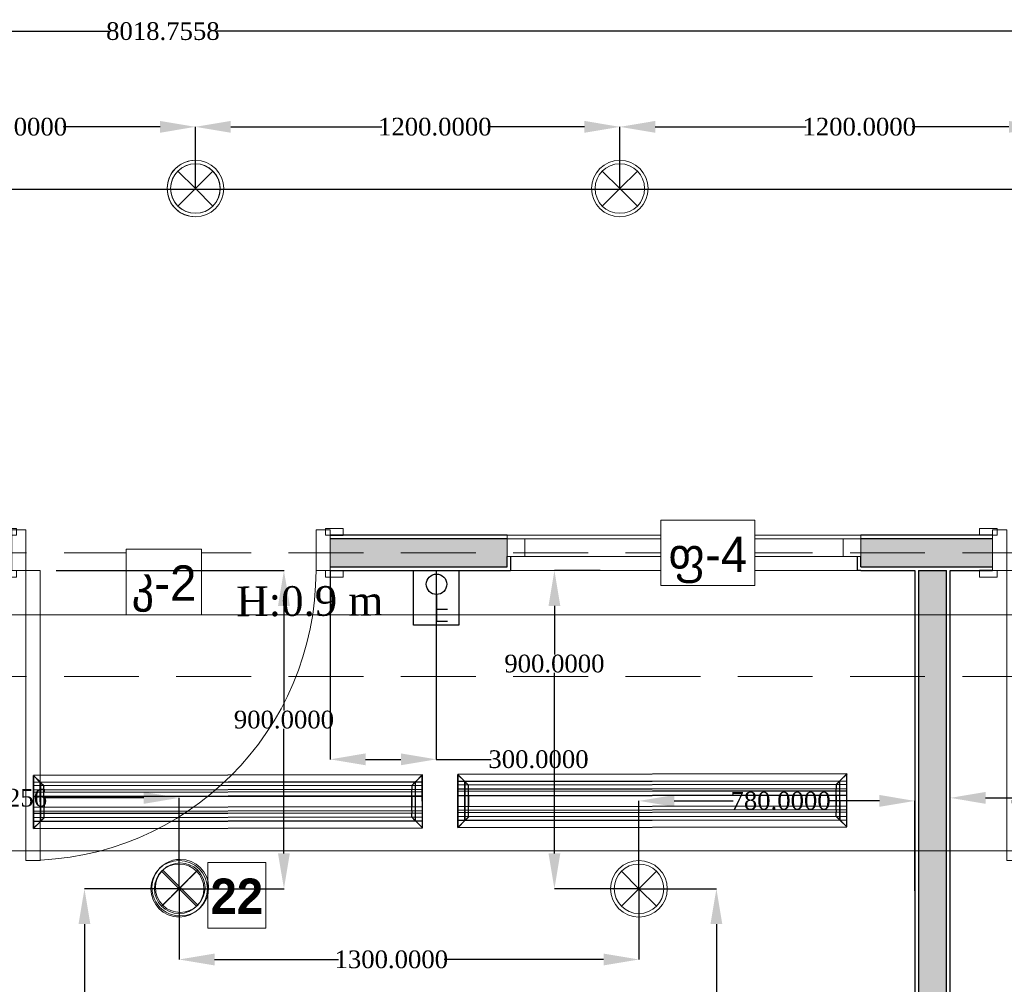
# Model space of a CAD drawing. Header units: millimetres. Extents: x 0 to 88385, y 0 to 41127.
# Tile 102 of 244: x 61599 to 64383, y 19618 to 22345. Entities that reach past the tile are written whole.
import ezdxf
from ezdxf.enums import TextEntityAlignment as Align

# ---------------------------------------------------------------- set-up
doc = ezdxf.new("R2010")
doc.units = ezdxf.units.MM
doc.header["$MEASUREMENT"] = 0
doc.set_wipeout_variables(frame=1)
doc.linetypes.add('Dot & Dashed', pattern=[670.277762, 317.5, -176.388889, 0, -176.388874])
doc.linetypes.add('Hidden', pattern=[317.5, 211.666667, -105.833333])
for name, color, linetype in [('- ავარიული განათება', 7, 'Continuous'), ('- განათება', 7, 'Continuous'), ('- მექანიკური ნაწილი', 7, 'Continuous'), ('- საშტეფცელო როზეტები', 7, 'Continuous'), ('Edges', 7, 'Continuous'), ('New_Structural - Bearing', 7, 'Continuous'), ('Structural - Bearing', 7, 'Continuous'), ('Structural - Grid', 7, 'Continuous')]:
    doc.layers.add(name, color=color, linetype=linetype)
for name, color, linetype, lineweight in [('2D Drafting - General_Pen_No__2', 8, 'Continuous', 15), ('New_Annotation - Text_Pen_No__20', 1, 'Continuous', 0), ('New_Archicad Doors_Pen_No__1', 7, 'Continuous', 13), ('New_Archicad Windows_Pen_No__1', 7, 'Continuous', 13), ('New_Structural - Bearing_Pen_No__1', 7, 'Continuous', 13)]:
    doc.layers.add(name, color=color, linetype=linetype, lineweight=lineweight)
for name, color, linetype, lineweight, true_color in [('New_Interior - Lamp_Pen_No__77', 7, 'Continuous', 20, 0xffeb28), ('New_Structural - Bearing_Pen_No__5', 7, 'Continuous', 25, 0x40a5ff), ('New_Structural - Bearing_Pen_No__57', 7, 'Continuous', 25, 0xdcd214), ('Structural - Bearing_Pen_No__81', 7, 'Continuous', 20, 0x6a6a6a), ('Structural - Grid_Pen_No__81', 7, 'Continuous', 20, 0x6a6a6a)]:
    doc.layers.add(name, color=color, linetype=linetype, lineweight=lineweight, true_color=true_color)
doc.styles.add('GENERATED_STYLE_2', font='txt')
doc.styles.add('GENERATED_STYLE_3', font='txt')
doc.styles.get("Standard").update_dxf_attribs({"font": 'sylfaen.ttf'})
doc.dimstyles.get("Standard").update_dxf_attribs({"dimtxt": 0.18, "dimasz": 0.18, "dimexe": 0.18, "dimexo": 0.0625, "dimgap": 0.09, "dimtad": 0, "dimtih": 1, "dimtoh": 1, "dimdec": 4, "dimzin": 0, "dimdsep": 46, "dimtxsty": 'Standard', "dimcen": 0.09, "dimadec": 0, "dimazin": 0, "dimtfac": 1, "dimtdec": 4, "dimtofl": 0, "dimtmove": 0, "dimatfit": 3, "dimfxl": 1, "dimtolj": 1, "dimtzin": 0, "dimarcsym": 0})

# ---------------------------------------------------------------- blocks, each defined once
blk = doc.blocks.new('Window_2')
at = {"layer": 'New_Archicad Windows_Pen_No__1', "color": 7, "linetype": 'Continuous', "lineweight": 13}
for p, q in [((-500, 10), (500, 10)), ((-500, 10), (-500, 0)), ((-500, 0), (-450, 0)), ((-500, 0), (-500, -50)), ((-500, 0), (-500, -50)), ((-450, 0), (-450, -50)), ((-450, 0), (450, 0)), ((450, -50), (450, 0)), ((450, 0), (500, 0)), ((500, 10), (500, 0)), ((500, 0), (500, -50)), ((500, 0), (500, -50)), ((-450, -50), (-500, -50)), ((-490, -50), (-490, -90)), ((450, -50), (-450, -50)), ((500, -50), (450, -50)), ((490, -50), (490, -90)), ((-500, -90), (-490, -90)), ((-490, -90), (490, -90)), ((500, -90), (490, -90))]:
    blk.add_line(p, q, dxfattribs=at)
blk = doc.blocks.new('Door_3')
at = {"layer": 'New_Archicad Doors_Pen_No__1', "color": 7, "linetype": 'Continuous', "lineweight": 13}
for p, q in [((370, 0), (370, 820)), ((370, 820), (410, 820)), ((410, 820), (410, 0)), ((-487, 0), (-487, 19)), ((-487, 19), (-437, 19)), ((-437, 0), (-487, 0)), ((-450, 0), (-487, 0)), ((-450, 0), (-487, 0)), ((-410, 0), (-450, 0)), ((-450, 0), (-450, -115)), ((-450, 0), (-450, -10)), ((-450, 0), (-450, -10)), ((-437, 19), (-437, 0)), ((-410, -115), (-410, 0)), ((410, 0), (370, 0)), ((450, 0), (410, 0)), ((410, 0), (410, -115)), ((437, 19), (487, 19)), ((437, 0), (437, 19)), ((487, 0), (437, 0)), ((450, -115), (450, 0)), ((450, 0), (450, -10)), ((450, 0), (450, -10)), ((450, 0), (487, 0)), ((450, 0), (487, 0)), ((487, 19), (487, 0)), ((-450, -10), (-450, -90)), ((-450, -10), (-450, -90)), ((450, -10), (450, -90)), ((450, -10), (450, -90)), ((-487, -119), (-487, -100)), ((-487, -100), (-437, -100)), ((-450, -100), (-487, -100)), ((-450, -100), (-487, -100)), ((-450, -90), (-450, -100)), ((-450, -90), (-450, -100)), ((-437, -100), (-437, -119)), ((437, -100), (487, -100)), ((437, -119), (437, -100)), ((450, -90), (450, -100)), ((450, -90), (450, -100)), ((450, -100), (487, -100)), ((450, -100), (487, -100)), ((487, -100), (487, -119)), ((-437, -119), (-487, -119)), ((-450, -115), (-410, -115)), ((410, -115), (450, -115)), ((487, -119), (437, -119))]:
    blk.add_line(p, q, dxfattribs=at)
blk.add_arc((410, 0), 820, 90, 180, dxfattribs=at)
blk = doc.blocks.new('Wall_46', base_point=(2382.1, 20888))
at = {"layer": 'New_Structural - Bearing_Pen_No__57', "linetype": 'Continuous', "lineweight": 25, "true_color": 0xdcd214}
for points in [[(-21263.8, 20878), (-21763.8, 20878), (-21763.8, 20798), (-21263.8, 20798), (-21263.8, 20828)], [(-20263.8, 20798), (-19890.8, 20798), (-19890.8, 20878), (-20263.8, 20878), (-20263.8, 20828)]]:
    blk.add_hatch(color=52, dxfattribs=at).paths.add_polyline_path(points)
at = {"layer": 'New_Structural - Bearing_Pen_No__1', "color": 7, "linetype": 'Continuous', "lineweight": 13}
for p, q in [((-21763.8, 20878), (-21763.8, 20888)), ((-21263.8, 20888), (-21263.8, 20878)), ((-20263.8, 20888), (-20263.8, 20878)), ((-19890.8, 20878), (-19890.8, 20888)), ((-21763.8, 20798), (-21763.8, 20878)), ((-21263.8, 20878), (-21263.8, 20828)), ((-20263.8, 20878), (-20263.8, 20828)), ((-19890.8, 20798), (-19890.8, 20878)), ((-21263.8, 20828), (-21253.8, 20828)), ((-20263.8, 20828), (-20273.8, 20828)), ((-21763.8, 20788), (-21763.8, 20798)), ((-19890.8, 20788), (-19890.8, 20798))]:
    blk.add_line(p, q, dxfattribs=at)
at = {"layer": 'New_Structural - Bearing_Pen_No__5', "color": 161, "linetype": 'Continuous', "lineweight": 25, "true_color": 0x40a5ff}
for p, q in [((-21763.8, 20888), (-21726.8, 20888)), ((-19890.8, 20888), (-19927.8, 20888)), ((-21263.8, 20878), (-21763.8, 20878)), ((-19890.8, 20878), (-20263.8, 20878)), ((-21263.8, 20798), (-21263.8, 20828)), ((-21253.8, 20828), (-21253.8, 20788)), ((-20273.8, 20828), (-20273.8, 20788)), ((-20263.8, 20798), (-20263.8, 20828)), ((-21763.8, 20798), (-21263.8, 20798)), ((-20263.8, 20798), (-19890.8, 20798)), ((-21763.8, 20788), (-21726.8, 20788)), ((-21263.8, 20788), (-21253.8, 20788)), ((-20263.8, 20788), (-20273.8, 20788)), ((-19890.8, 20788), (-19927.8, 20788))]:
    blk.add_line(p, q, dxfattribs=at)
at = {"layer": 'New_Structural - Bearing_Pen_No__5', "color": 161, "linetype": 'Continuous', "lineweight": 25, "true_color": 0x40a5ff, "flags": 128}
for points in [[(-21263.8, 20888), (-21763.8, 20888)], [(-19890.8, 20888), (-20263.8, 20888)], [(-21763.8, 20788), (-21263.8, 20788)], [(-20263.8, 20788), (-20110.8, 20788)], [(-20100.8, 20788), (-20020.8, 20788)], [(-20010.8, 20788), (-19890.8, 20788)]]:
    blk.add_lwpolyline(points, dxfattribs=at)
at = {"layer": 'New_Archicad Doors_Pen_No__1', "color": 7, "linetype": 'Continuous', "lineweight": 13, "zscale": 1000, "rotation": 180}
for p in [(-22213.8, 20788), (-19440.8, 20788)]:
    blk.add_blockref('Door_3', p, dxfattribs=at)
at = {"layer": 'New_Archicad Windows_Pen_No__1', "color": 7, "linetype": 'Continuous', "lineweight": 13, "zscale": 1000}
blk.add_blockref('Window_2', (-20763.8, 20878), dxfattribs=at)
blk = doc.blocks.new('Wall_55', base_point=(-20010.8, 20888))
at = {"layer": 'New_Structural - Bearing_Pen_No__57', "linetype": 'Continuous', "lineweight": 25, "true_color": 0xdcd214}
blk.add_hatch(color=52, dxfattribs=at).paths.add_polyline_path([(-20020.8, 12953.1), (-20020.8, 20788), (-20100.8, 20788), (-20100.8, 12953.1)])
at = {"layer": 'New_Structural - Bearing_Pen_No__1', "color": 7, "linetype": 'Continuous', "lineweight": 13, "flags": 128}
blk.add_lwpolyline([(-20020.8, 20788), (-20100.8, 20788)], dxfattribs=at)
at = {"layer": 'New_Structural - Bearing_Pen_No__5', "color": 161, "linetype": 'Continuous', "lineweight": 25, "true_color": 0x40a5ff}
for p, q in [((-20100.8, 20788), (-20100.8, 12953.1)), ((-20020.8, 12953.1), (-20020.8, 20788))]:
    blk.add_line(p, q, dxfattribs=at)
at = {"layer": 'New_Structural - Bearing_Pen_No__5', "color": 161, "linetype": 'Continuous', "lineweight": 25, "true_color": 0x40a5ff, "flags": 128}
for points in [[(-20110.8, 20788), (-20110.8, 12953.1)], [(-20010.8, 12953.1), (-20010.8, 20788)]]:
    blk.add_lwpolyline(points, dxfattribs=at)
blk = doc.blocks.new('Standard grid marker')
at = {"layer": 'Structural - Grid_Pen_No__81', "color": 251, "linetype": 'Continuous', "lineweight": 20, "true_color": 0x6a6a6a}
blk.add_line((1000, 0), (51328.1, 0), dxfattribs=at)
at = {"layer": 'Structural - Grid_Pen_No__81', "color": 251, "lineweight": 20, "true_color": 0x6a6a6a, "style": 'GENERATED_STYLE_2'}
for tag, p in [('AC_MarkerText_1_0', (-100, -144)), ('AC_MarkerText_1_1', (52428.1, -144))]:
    blk.add_attdef(tag, text='', height=100, rotation=180, dxfattribs=at).set_placement(p, align=Align.TOP_CENTER)
blk = doc.blocks.new('Beam_11', base_point=(-47008.8, 20663))
at = {"layer": 'Structural - Bearing_Pen_No__81', "color": 251, "linetype": 'Hidden', "lineweight": 20, "true_color": 0x6a6a6a}
for p, q in [((-22833.8, 20838), (-17183.8, 20838)), ((-22833.8, 20488), (-17183.8, 20488))]:
    blk.add_line(p, q, dxfattribs=at)
at = {"layer": 'Structural - Bearing_Pen_No__81', "color": 251, "linetype": 'Dot & Dashed', "lineweight": 20, "true_color": 0x6a6a6a}
blk.add_line((-47008.8, 20663), (991.2, 20663), dxfattribs=at)
blk = doc.blocks.new('lineardiffplan')
at = {"layer": 'Edges'}
for p, q in [((392.8, 274.9), (392.8, 274.6)), ((393.1, 274.9), (392.8, 274.9)), ((422.8, 244.9), (392.8, 274.9)), ((392.8, 274.6), (392.9, 274.5)), ((392.9, 125.2), (392.9, 274.5)), ((412.4, 255), (392.9, 274.5)), ((1492.8, 255.3), (392.9, 255.3)), ((392.9, 254.9), (1492.8, 254.9)), ((393.1, 274.9), (393.2, 274.8)), ((393.2, 274.8), (412.7, 255.3)), ((412.4, 144.7), (412.4, 255)), ((412.8, 254.6), (412.4, 255)), ((412.7, 255.3), (413.1, 254.9)), ((412.8, 145.1), (412.8, 254.6)), ((412.8, 254.6), (422.8, 244.6)), ((413.1, 254.9), (423.1, 244.9)), ((1472.5, 254.9), (1462.5, 244.9)), ((1462.8, 244.9), (1492.8, 274.9)), ((1462.9, 244.6), (1472.8, 254.5)), ((1472.9, 255.3), (1472.5, 254.9)), ((1472.8, 254.5), (1473.2, 254.9)), ((1472.8, 254.5), (1472.8, 145.3)), ((1472.9, 255.3), (1492.4, 274.8)), ((1473.2, 254.9), (1492.8, 274.5)), ((1473.2, 144.9), (1473.2, 254.9)), ((1492.4, 274.8), (1492.5, 274.9)), ((1492.8, 274.9), (1492.5, 274.9)), ((1492.8, 274.5), (1492.8, 274.9)), ((1492.8, 274.5), (1492.8, 274.5)), ((1492.8, 125.4), (1492.8, 274.5)), ((392.9, 244.9), (1492.8, 244.9)), ((392.9, 233.2), (1492.8, 233.2)), ((392.9, 233), (1492.8, 233)), ((392.9, 226.8), (1492.8, 226.8)), ((392.9, 226.5), (1492.8, 226.5)), ((422.8, 244.6), (422.8, 244.9)), ((422.8, 244.9), (423.1, 244.9)), ((422.8, 244.6), (422.8, 244.6)), ((422.8, 244.6), (422.8, 233.2)), ((422.8, 233), (422.8, 233.2)), ((422.8, 226.8), (422.8, 233)), ((422.8, 226.5), (422.8, 226.8)), ((422.8, 214.9), (422.8, 226.5)), ((423.1, 244.9), (423.1, 244.9)), ((1462.5, 244.9), (1462.5, 244.9)), ((1462.5, 244.9), (1462.8, 244.9)), ((1462.8, 244.9), (1462.9, 244.6)), ((1462.8, 244.5), (1462.9, 244.6)), ((1462.8, 233.2), (1462.8, 244.5)), ((1462.8, 233), (1462.8, 233.2)), ((1462.8, 226.8), (1462.8, 233)), ((1462.8, 226.5), (1462.8, 226.8)), ((1462.8, 214.9), (1462.8, 226.5)), ((392.9, 214.9), (1492.8, 214.9)), ((1492.8, 214.8), (392.9, 214.8)), ((422.4, 214.9), (422.3, 214.9)), ((422.8, 214.9), (422.4, 214.9)), ((422.8, 184.9), (422.8, 214.9)), ((423.2, 214.9), (422.8, 214.9)), ((423.2, 214.8), (422.8, 214.9)), ((423.2, 214.8), (423.2, 214.9)), ((423.2, 214.8), (423.2, 184.9)), ((1462.8, 214.9), (1462.4, 214.9)), ((1462.4, 214.9), (1462.4, 214.8)), ((1462.8, 214.9), (1462.4, 214.8)), ((1462.4, 184.9), (1462.4, 214.8)), ((1462.8, 214.9), (1462.8, 184.9)), ((1462.8, 214.9), (1463.2, 214.9)), ((1463.2, 214.9), (1463.3, 214.9)), ((1492.8, 184.9), (392.9, 184.9)), ((392.9, 173.2), (1492.8, 173.2)), ((392.9, 173), (1492.8, 173)), ((422.4, 184.9), (422.3, 184.9)), ((422.8, 184.9), (422.4, 184.9)), ((422.8, 184.9), (423.2, 184.9)), ((422.8, 173.2), (422.8, 184.9)), ((422.8, 173), (422.8, 173.2)), ((422.8, 173), (422.8, 166.8)), ((1462.4, 184.9), (1462.8, 184.9)), ((1462.8, 173.2), (1462.8, 184.9)), ((1463.2, 184.9), (1462.8, 184.9)), ((1462.8, 173), (1462.8, 173.2)), ((1462.8, 166.8), (1462.8, 173)), ((1463.2, 184.9), (1463.3, 184.9)), ((392.8, 124.9), (422.8, 154.9)), ((392.9, 166.8), (1492.8, 166.8)), ((392.9, 166.5), (1492.8, 166.5)), ((392.9, 154.9), (1492.8, 154.9)), ((1492.8, 144.9), (392.9, 144.9)), ((392.9, 125.2), (412.4, 144.7)), ((392.9, 144.5), (1492.8, 144.5)), ((412.7, 144.5), (393.2, 124.9)), ((412.8, 145.1), (412.4, 144.7)), ((412.7, 144.5), (413.1, 144.9)), ((412.8, 145.1), (422.8, 155.1)), ((423.1, 154.8), (413.1, 144.9)), ((422.8, 166.5), (422.8, 166.8)), ((422.8, 155.1), (422.8, 166.5)), ((422.8, 154.9), (422.8, 155.1)), ((422.8, 155.1), (422.8, 155.1)), ((423.1, 154.8), (422.8, 154.9)), ((423.1, 154.8), (423.1, 154.9)), ((1462.5, 154.8), (1462.4, 154.9)), ((1462.8, 154.9), (1462.5, 154.8)), ((1462.5, 154.8), (1472.4, 144.9)), ((1462.8, 166.5), (1462.8, 166.8)), ((1462.8, 155.3), (1462.8, 166.5)), ((1462.9, 155.2), (1462.8, 155.3)), ((1462.9, 155.2), (1462.8, 154.9)), ((1462.8, 154.9), (1492.8, 124.9)), ((1472.8, 145.3), (1462.9, 155.2)), ((1472.4, 144.9), (1472.8, 144.5)), ((1473.2, 144.9), (1472.8, 145.3)), ((1472.8, 144.5), (1492.4, 124.9)), ((1473.2, 144.9), (1492.8, 125.4)), ((392.9, 125.2), (392.8, 125.1)), ((392.8, 125.1), (392.8, 124.9)), ((392.8, 124.9), (393.1, 124.9)), ((393.2, 124.9), (393.1, 124.9)), ((1492.4, 124.9), (1492.8, 124.9)), ((1492.4, 124.9), (1492.4, 124.9)), ((1492.8, 125.3), (1492.8, 125.4)), ((1492.8, 124.9), (1492.8, 125.3))]:
    blk.add_line(p, q, dxfattribs=at)
blk.add_lwpolyline([(393.2, 274.8), (1492.8, 274.8), (1492.8, 124.9), (393.2, 124.9)], close=True, dxfattribs=at)
blk = doc.blocks.new('Recessed Spot')
at = {"layer": 'New_Interior - Lamp_Pen_No__77', "color": 2, "linetype": 'Continuous', "lineweight": 20, "true_color": 0xffeb28}
for q in [(-49.5, 49.5), (49.5, 49.5), (-49.5, -49.5), (49.5, -49.5)]:
    blk.add_line((0, 0), q, dxfattribs=at)
at = {"layer": 'New_Interior - Lamp_Pen_No__77', "color": 2, "linetype": 'Continuous', "lineweight": 20, "true_color": 0xffeb28, "flags": 128}
blk.add_lwpolyline([(80, 0, 1), (-80, 0, 1)], format="xyb", close=True, dxfattribs=at)
at = {"layer": 'New_Interior - Lamp_Pen_No__77', "color": 2, "linetype": 'Continuous', "lineweight": 20, "true_color": 0xffeb28}
blk.add_circle((0, 0), 70, dxfattribs=at)
blk = doc.blocks.new('ორკლავიშა ჩამრთველლი იპ 22')
at = {"layer": '- განათება', "color": 6}
for points in [[(0.3, 352.8), (-106, 352.8)], [(0, 97.5), (0.3, 352.8)], [(0.1, 237.8), (-105.7, 237.8)]]:
    blk.add_lwpolyline(points, dxfattribs=at)
blk.add_circle((0, 0), 97.5, dxfattribs=at)
blk = doc.blocks.new('1 იანი ჩარჩო')
at = {"layer": '- განათება', "color": 5}
blk.add_lwpolyline([(-9864.2, 15374.2), (-9735.9, 15374.2), (-9735.9, 15219.2), (-9864.2, 15219.2)], close=True, dxfattribs=at)
blk = doc.blocks.new('*D602')
at = {"layer": '- საშტეფცელო როზეტები', "color": 0, "lineweight": -2, "transparency": 16777216}
for p, q in [((62476.5, 20787.9), (62476.5, 20253.8)), ((62776.5, 20784.9), (62776.5, 20253.8)), ((62576.5, 20254), (62676.5, 20254)), ((62776.5, 20254), (62932.1, 20254))]:
    blk.add_line(p, q, dxfattribs=at)
at = {"layer": '- საშტეფცელო როზეტები', "color": 0, "transparency": 16777216}
for points in [[(62576.5, 20270.7), (62576.5, 20237.3), (62476.5, 20254)], [(62676.5, 20270.7), (62676.5, 20237.3), (62776.5, 20254)]]:
    blk.add_solid(points, dxfattribs=at)
at = {"layer": 'Defpoints', "color": 0, "transparency": 16777216}
for p in [(62476.5, 20788), (62776.5, 20785), (62476.5, 20254)]:
    blk.add_point(p, dxfattribs=at)
at = {"layer": '- საშტეფცელო როზეტები', "color": 0, "transparency": 16777216, "insert": (63065.5, 20254), "char_height": 50, "attachment_point": 5}
blk.add_mtext('\\A1;{\\fSylfaen|b0|i0|c0|p18;300.0000}', dxfattribs=at)
blk = doc.blocks.new('*D901')
at = {"layer": '- განათება', "color": 0, "lineweight": -2, "transparency": 16777216}
for p, q in [((62049.5, 19888), (61781.6, 19888)), ((61781.8, 19788), (61781.8, 19306.1)), ((61781.8, 18488), (61781.8, 19254.8)), ((62049.5, 18388), (61781.6, 18388))]:
    blk.add_line(p, q, dxfattribs=at)
at = {"layer": '- განათება', "color": 0, "transparency": 16777216}
for points in [[(61765.1, 19788), (61798.5, 19788), (61781.8, 19888)], [(61765.1, 18488), (61798.5, 18488), (61781.8, 18388)]]:
    blk.add_solid(points, dxfattribs=at)
at = {"layer": 'Defpoints', "color": 0, "transparency": 16777216}
for p in [(62049.5, 19888), (61781.8, 18388), (62049.5, 18388)]:
    blk.add_point(p, dxfattribs=at)
at = {"layer": '- განათება', "color": 0, "transparency": 16777216, "insert": (61781.8, 19280.4), "char_height": 50, "attachment_point": 5}
blk.add_mtext('\\A1;{\\fSylfaen|b0|i0|c0|p18;1500.0000}', dxfattribs=at)
blk = doc.blocks.new('*D904')
at = {"layer": '- განათება', "color": 0, "lineweight": -2, "transparency": 16777216}
for p, q in [((63349.6, 19888), (63568.7, 19888)), ((63568.5, 19788), (63568.5, 19306.1)), ((63568.5, 18488), (63568.5, 19254.8)), ((63349.6, 18388), (63568.7, 18388))]:
    blk.add_line(p, q, dxfattribs=at)
at = {"layer": '- განათება', "color": 0, "transparency": 16777216}
for points in [[(63551.8, 19788), (63585.2, 19788), (63568.5, 19888)], [(63551.8, 18488), (63585.2, 18488), (63568.5, 18388)]]:
    blk.add_solid(points, dxfattribs=at)
at = {"layer": 'Defpoints', "color": 0, "transparency": 16777216}
for p in [(63349.5, 19888), (63349.5, 18388), (63568.5, 18388)]:
    blk.add_point(p, dxfattribs=at)
at = {"layer": '- განათება', "color": 0, "transparency": 16777216, "insert": (63568.5, 19280.4), "char_height": 50, "attachment_point": 5}
blk.add_mtext('\\A1;{\\fSylfaen|b0|i0|c0|p18;1500.0000}', dxfattribs=at)
blk = doc.blocks.new('*D905')
at = {"layer": '- განათება', "color": 0, "lineweight": -2, "transparency": 16777216}
for p, q in [((61702.1, 20788), (62346, 20788)), ((62345.8, 20688), (62345.8, 20391.7)), ((62345.8, 19988), (62345.8, 20340.3)), ((62049.6, 19888), (62346, 19888))]:
    blk.add_line(p, q, dxfattribs=at)
at = {"layer": '- განათება', "color": 0, "transparency": 16777216}
for points in [[(62329.1, 20688), (62362.5, 20688), (62345.8, 20788)], [(62329.1, 19988), (62362.5, 19988), (62345.8, 19888)]]:
    blk.add_solid(points, dxfattribs=at)
at = {"layer": 'Defpoints', "color": 0, "transparency": 16777216}
for p in [(61702, 20788), (62049.5, 19888), (62345.8, 19888)]:
    blk.add_point(p, dxfattribs=at)
at = {"layer": '- განათება', "color": 0, "transparency": 16777216, "insert": (62345.8, 20366), "char_height": 50, "attachment_point": 5}
blk.add_mtext('\\A1;{\\fSylfaen|b0|i0|c0|p18;900.0000}', dxfattribs=at)
blk = doc.blocks.new('*D906')
at = {"layer": '- განათება', "color": 0, "lineweight": -2, "transparency": 16777216}
for p, q in [((61273.3, 19859.8), (61273.3, 20145.2)), ((61373.3, 20145), (61400.3, 20145)), ((61949.5, 20145), (61668.3, 20145)), ((62049.5, 19888), (62049.5, 20145.2))]:
    blk.add_line(p, q, dxfattribs=at)
at = {"layer": '- განათება', "color": 0, "transparency": 16777216}
for points in [[(61373.3, 20161.7), (61373.3, 20128.3), (61273.3, 20145)], [(61949.5, 20161.7), (61949.5, 20128.3), (62049.5, 20145)]]:
    blk.add_solid(points, dxfattribs=at)
at = {"layer": 'Defpoints', "color": 0, "transparency": 16777216}
for p in [(62049.5, 20145), (62049.5, 19888), (61273.3, 19859.7)]:
    blk.add_point(p, dxfattribs=at)
at = {"layer": '- განათება', "color": 0, "transparency": 16777216, "insert": (61534.3, 20145), "char_height": 50, "attachment_point": 5}
blk.add_mtext('\\A1;{\\fSylfaen|b0|i0|c0|p18;776.2256}', dxfattribs=at)
blk = doc.blocks.new('*D907')
at = {"layer": '- განათება', "color": 0, "lineweight": -2, "transparency": 16777216}
for p, q in [((62049.5, 19887.9), (62049.5, 19687.8)), ((63349.5, 19887.9), (63349.5, 19687.8)), ((62149.5, 19688), (62499.7, 19688)), ((63249.5, 19688), (62798.9, 19688))]:
    blk.add_line(p, q, dxfattribs=at)
at = {"layer": '- განათება', "color": 0, "transparency": 16777216}
for points in [[(62149.5, 19704.7), (62149.5, 19671.3), (62049.5, 19688)], [(63249.5, 19704.7), (63249.5, 19671.3), (63349.5, 19688)]]:
    blk.add_solid(points, dxfattribs=at)
at = {"layer": 'Defpoints', "color": 0, "transparency": 16777216}
for p in [(62049.5, 19888), (63349.5, 19888), (62049.5, 19688)]:
    blk.add_point(p, dxfattribs=at)
at = {"layer": '- განათება', "color": 0, "transparency": 16777216, "insert": (62649.3, 19688), "char_height": 50, "attachment_point": 5}
blk.add_mtext('\\A1;{\\fSylfaen|b0|i0|c0|p18;1300.0000}', dxfattribs=at)
blk = doc.blocks.new('*D908')
at = {"layer": '- განათება', "color": 0, "lineweight": -2, "transparency": 16777216}
for p, q in [((63349.5, 19888), (63349.5, 20136.7)), ((63449.5, 20136.5), (63616.3, 20136.5)), ((64029.5, 20136.5), (63883.7, 20136.5)), ((64129.5, 19881.8), (64129.5, 20136.7))]:
    blk.add_line(p, q, dxfattribs=at)
at = {"layer": '- განათება', "color": 0, "transparency": 16777216}
for points in [[(63449.5, 20153.2), (63449.5, 20119.8), (63349.5, 20136.5)], [(64029.5, 20153.2), (64029.5, 20119.8), (64129.5, 20136.5)]]:
    blk.add_solid(points, dxfattribs=at)
at = {"layer": 'Defpoints', "color": 0, "transparency": 16777216}
for p in [(63349.5, 20136.5), (63349.5, 19888), (64129.5, 19881.7)]:
    blk.add_point(p, dxfattribs=at)
at = {"layer": '- განათება', "color": 0, "transparency": 16777216, "insert": (63750, 20136.5), "char_height": 50, "attachment_point": 5}
blk.add_mtext('\\A1;{\\fSylfaen|b0|i0|c0|p18;780.0000}', dxfattribs=at)
blk = doc.blocks.new('*D909')
at = {"layer": '- განათება', "color": 0, "lineweight": -2, "transparency": 16777216}
for p, q in [((63239.7, 20788), (63110.3, 20788)), ((63110.5, 20688), (63110.5, 20550.1)), ((63110.5, 19988), (63110.5, 20498.7)), ((63349.5, 19888), (63110.3, 19888))]:
    blk.add_line(p, q, dxfattribs=at)
at = {"layer": '- განათება', "color": 0, "transparency": 16777216}
for points in [[(63093.8, 20688), (63127.2, 20688), (63110.5, 20788)], [(63093.8, 19988), (63127.2, 19988), (63110.5, 19888)]]:
    blk.add_solid(points, dxfattribs=at)
at = {"layer": 'Defpoints', "color": 0, "transparency": 16777216}
for p in [(63239.8, 20788), (63110.5, 19888), (63349.5, 19888)]:
    blk.add_point(p, dxfattribs=at)
at = {"layer": '- განათება', "color": 0, "transparency": 16777216, "insert": (63110.5, 20524.4), "char_height": 50, "attachment_point": 5}
blk.add_mtext('\\A1;{\\fSylfaen|b0|i0|c0|p18;900.0000}', dxfattribs=at)
blk = doc.blocks.new('*D924')
at = {"layer": '- განათება', "color": 0, "lineweight": -2, "transparency": 16777216}
for p, q in [((64229.5, 19859.8), (64229.5, 20145.2)), ((64329.5, 20145), (64410.7, 20145)), ((64957.1, 20145), (64673, 20145)), ((65057.1, 19888), (65057.1, 20145.2))]:
    blk.add_line(p, q, dxfattribs=at)
at = {"layer": '- განათება', "color": 0, "transparency": 16777216}
for points in [[(64329.5, 20161.7), (64329.5, 20128.3), (64229.5, 20145)], [(64957.1, 20161.7), (64957.1, 20128.3), (65057.1, 20145)]]:
    blk.add_solid(points, dxfattribs=at)
at = {"layer": 'Defpoints', "color": 0, "transparency": 16777216}
for p in [(65057.1, 20145), (65057.1, 19888), (64229.5, 19859.7)]:
    blk.add_point(p, dxfattribs=at)
at = {"layer": '- განათება', "color": 0, "transparency": 16777216, "insert": (64541.8, 20145), "char_height": 50, "attachment_point": 5}
blk.add_mtext('\\A1;{\\fSylfaen|b0|i0|c0|p18;827.5461}', dxfattribs=at)
blk = doc.blocks.new('*D1192')
at = {"layer": '- განათება', "color": 0, "lineweight": -2, "transparency": 16777216}
for p, q in [((60895.5, 21868), (60895.5, 22042.7)), ((60995.5, 22042.5), (61422.7, 22042.5)), ((61995.5, 22042.5), (61722, 22042.5)), ((62095.5, 21868), (62095.5, 22042.7))]:
    blk.add_line(p, q, dxfattribs=at)
at = {"layer": '- განათება', "color": 0, "transparency": 16777216}
for points in [[(60995.5, 22059.2), (60995.5, 22025.8), (60895.5, 22042.5)], [(61995.5, 22059.2), (61995.5, 22025.8), (62095.5, 22042.5)]]:
    blk.add_solid(points, dxfattribs=at)
at = {"layer": 'Defpoints', "color": 0, "transparency": 16777216}
for p in [(60895.5, 22042.5), (60895.5, 21868), (62095.5, 21868)]:
    blk.add_point(p, dxfattribs=at)
at = {"layer": '- განათება', "color": 0, "transparency": 16777216, "insert": (61572.3, 22042.5), "char_height": 50, "attachment_point": 5}
blk.add_mtext('\\A1;{\\fSylfaen|b0|i0|c0|p18;1200.0000}', dxfattribs=at)
blk = doc.blocks.new('*D1193')
at = {"layer": '- განათება', "color": 0, "lineweight": -2, "transparency": 16777216}
for p, q in [((62095.5, 21868), (62095.5, 22042.7)), ((62195.5, 22042.5), (62622.7, 22042.5)), ((63195.5, 22042.5), (62922, 22042.5)), ((63295.5, 21868), (63295.5, 22042.7))]:
    blk.add_line(p, q, dxfattribs=at)
at = {"layer": '- განათება', "color": 0, "transparency": 16777216}
for points in [[(62195.5, 22059.2), (62195.5, 22025.8), (62095.5, 22042.5)], [(63195.5, 22059.2), (63195.5, 22025.8), (63295.5, 22042.5)]]:
    blk.add_solid(points, dxfattribs=at)
at = {"layer": 'Defpoints', "color": 0, "transparency": 16777216}
for p in [(62095.5, 22042.5), (62095.5, 21868), (63295.5, 21868)]:
    blk.add_point(p, dxfattribs=at)
at = {"layer": '- განათება', "color": 0, "transparency": 16777216, "insert": (62772.3, 22042.5), "char_height": 50, "attachment_point": 5}
blk.add_mtext('\\A1;{\\fSylfaen|b0|i0|c0|p18;1200.0000}', dxfattribs=at)
blk = doc.blocks.new('*D1194')
at = {"layer": '- განათება', "color": 0, "lineweight": -2, "transparency": 16777216}
for p, q in [((63295.5, 21868), (63295.5, 22042.7)), ((63395.5, 22042.5), (63822.7, 22042.5)), ((64395.5, 22042.5), (64122, 22042.5)), ((64495.5, 21868), (64495.5, 22042.7))]:
    blk.add_line(p, q, dxfattribs=at)
at = {"layer": '- განათება', "color": 0, "transparency": 16777216}
for points in [[(63395.5, 22059.2), (63395.5, 22025.8), (63295.5, 22042.5)], [(64395.5, 22059.2), (64395.5, 22025.8), (64495.5, 22042.5)]]:
    blk.add_solid(points, dxfattribs=at)
at = {"layer": 'Defpoints', "color": 0, "transparency": 16777216}
for p in [(63295.5, 22042.5), (63295.5, 21868), (64495.5, 21868)]:
    blk.add_point(p, dxfattribs=at)
at = {"layer": '- განათება', "color": 0, "transparency": 16777216, "insert": (63972.3, 22042.5), "char_height": 50, "attachment_point": 5}
blk.add_mtext('\\A1;{\\fSylfaen|b0|i0|c0|p18;1200.0000}', dxfattribs=at)
blk = doc.blocks.new('AVARIULI GANATEBA')
at = {"layer": '- განათება', "color": 3, "linetype": 'Continuous', "lineweight": 20}
for q in [(-49.5, 49.5), (49.5, 49.5), (-49.5, -49.5), (49.5, -49.5)]:
    blk.add_line((0, 0), q, dxfattribs=at)
for major_axis, start_param, end_param in [((56.6, 56.6), 0.785398, 3.926991), ((-49.5, 49.5), 2.356194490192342, 8.639379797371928), ((56.6, 56.6), 3.926991, 7.068583)]:
    blk.add_ellipse((0, 0), major_axis=major_axis, ratio=1, start_param=start_param, end_param=end_param, dxfattribs=at)
blk = doc.blocks.new('*D1387')
at = {"layer": '- ავარიული განათება', "color": 0, "lineweight": -2, "transparency": 16777216}
for p, q in [((58217.9, 21609.1), (58217.9, 22312.9)), ((58317.9, 22312.7), (61851.6, 22312.7)), ((66136.6, 22312.7), (62155.4, 22312.7)), ((66236.6, 21944.5), (66236.6, 22312.9))]:
    blk.add_line(p, q, dxfattribs=at)
at = {"layer": '- ავარიული განათება', "color": 0, "transparency": 16777216}
for points in [[(58317.9, 22329.3), (58317.9, 22296), (58217.9, 22312.7)], [(66136.6, 22329.3), (66136.6, 22296), (66236.6, 22312.7)]]:
    blk.add_solid(points, dxfattribs=at)
at = {"layer": 'Defpoints', "color": 0, "transparency": 16777216}
for p in [(58217.9, 22312.7), (66236.6, 21944.4), (58217.9, 21609)]:
    blk.add_point(p, dxfattribs=at)
at = {"layer": '- ავარიული განათება', "color": 0, "transparency": 16777216, "insert": (62003.5, 22312.7), "char_height": 50, "attachment_point": 5}
blk.add_mtext('\\A1;{\\fSylfaen|b0|i0|c0|p18;8018.7558}', dxfattribs=at)

msp = doc.modelspace()

# ---------------------------------------------------------------- linework, layer by layer
at = {"layer": '- ავარიული განათება', "color": 3}
msp.add_lwpolyline([(56360.75979, 21866.46756), (66044.84229, 21866.46756)], dxfattribs=at)
at = {"layer": '2D Drafting - General_Pen_No__2', "color": 116, "true_color": 0x136734}
msp.add_lwpolyline([(50571.52795, 19995.50001), (88003.5, 19995.50001)], dxfattribs=at)

# ---------------------------------------------------------------- block references
at = {"layer": '- განათება', "color": 1}
msp.add_blockref('AVARIULI GANATEBA', (62095.52198, 21868.02139), dxfattribs=at)
at = {"layer": '- განათება', "color": 2, "linetype": 'Continuous', "lineweight": 20, "true_color": 0xffeb28, "zscale": 1000}
for p in [(62095.48505, 21867.98097), (63295.48505, 21867.98097), (63349.52029, 19887.98097)]:
    msp.add_blockref('Recessed Spot', p, dxfattribs=at)
at = {"layer": '- განათება', "color": 6, "xscale": 0.2965673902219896, "yscale": 0.2965673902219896, "zscale": 0.2965673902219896, "rotation": 180}
msp.add_blockref('ორკლავიშა ჩამრთველლი იპ 22', (62777.23, 20749.08939), dxfattribs=at)
at = {"layer": '- მექანიკური ნაწილი', "xscale": -1, "rotation": 0.08827330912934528}
for p in [(64330.59584, 19938.40408), (63130.52626, 19936.05034)]:
    msp.add_blockref('lineardiffplan', p, dxfattribs=at)
at = {"layer": '- საშტეფცელო როზეტები', "color": 5, "rotation": 180}
msp.add_blockref('1 იანი ჩარჩო', (52976.43785, 36007.21705), dxfattribs=at)
at = {"layer": 'New_Structural - Bearing', "color": 7, "lineweight": 35}
for name, p in [('Wall_46', (86622.37834, 20887.98097)), ('Wall_55', (64229.52029, 20887.98097))]:
    msp.add_blockref(name, p, dxfattribs=at)
at = {"layer": 'Structural - Bearing', "color": 251, "lineweight": 20, "true_color": 0x6a6a6a}
msp.add_blockref('Beam_11', (37231.5059, 20662.98097), dxfattribs=at)
at = {"layer": 'Structural - Grid', "color": 8, "linetype": 'Continuous', "lineweight": 15, "zscale": 1000, "rotation": 180}
msp.add_blockref('Standard grid marker', (88184.57817, 20662.98097), dxfattribs=at)

# ---------------------------------------------------------------- texts
at = {"layer": '- განათება', "color": 5, "insert": (62210.73547, 20742.6234), "char_height": 83.9644685, "attachment_point": 1, "rotation": 0.31067434}
msp.add_mtext_dynamic_manual_height_columns('{\\fSylfaen|b0|i0|c0|p18;H:0.9 m}', width=710.9466492, gutter_width=1.70068, heights=[0], dxfattribs=at)

# ---------------------------------------------------------------- dimensions: what is measured, and where the dimension line sits
at = {"layer": '- ავარიული განათება', "color": 1}
dim = msp.add_linear_dim(base=(58217.86763, 22312.68), p1=(66236.62339, 21944.44838), p2=(58217.86763, 21609), angle=180, text='{\\fSylfaen|b0|i0|c0|p18;<>}', dimstyle='Standard', override={"dimtxt": 50, "dimasz": 100}, dxfattribs=at)
dim.commit()
dim.dimension.update_dxf_attribs({"geometry": '*D1387', "text_midpoint": (62003.5, 22312.68), "dimtype": 160})
at = {"layer": '- განათება', "color": 1}
for base, p1, p2, angle, picture, middle in [((60895.48505, 22042.5), (62095.48505, 21867.98097), (60895.48505, 21867.98097), 180, '*D1192', (61572.33574, 22042.5)), ((62095.48505, 22042.5), (63295.48505, 21867.98097), (62095.48505, 21867.98097), 180, '*D1193', (62772.33574, 22042.5)), ((63295.48505, 22042.5), (64495.48505, 21867.98097), (63295.48505, 21867.98097), 180, '*D1194', (63972.33574, 22042.5)), ((63110.51439, 19887.98097), (63239.78533, 20787.98097), (63349.52029, 19887.98097), 270, '*D909', (63110.51439, 20524.37967)), ((63349.52029, 20136.5), (64129.52029, 19881.7392), (63349.52029, 19887.98097), 180, '*D908', (63750, 20136.5)), ((61781.78533, 18387.98097), (62049.52029, 19887.98097), (62049.52029, 18387.98097), 270, '*D901', (61781.78533, 19280.41604)), ((63568.51439, 18387.98097), (63349.52029, 19887.98097), (63349.52029, 18387.98097), 270, '*D904', (63568.51439, 19280.41604))]:
    dim = msp.add_linear_dim(base=base, p1=p1, p2=p2, angle=angle, text='{\\fSylfaen|b0|i0|c0|p18;<>}', dimstyle='Standard', override={"dimtxt": 50, "dimasz": 100}, dxfattribs=at)
    dim.commit()
    dim.dimension.update_dxf_attribs({"geometry": picture, "text_midpoint": middle, "dimtype": 160})
for base, p1, p2, picture, middle in [((62049.52029, 20145), (61273.29471, 19859.7392), (62049.52029, 19887.98097), '*D906', (61534.29123, 20145)), ((65057.0664, 20145), (64229.52029, 19859.7392), (65057.0664, 19887.98097), '*D924', (64541.83733, 20145))]:
    dim = msp.add_linear_dim(base=base, p1=p1, p2=p2, text='{\\fSylfaen|b0|i0|c0|p18;<>}', dimstyle='Standard', override={"dimtxt": 50, "dimasz": 100}, dxfattribs=at)
    dim.commit()
    dim.dimension.update_dxf_attribs({"geometry": picture, "text_midpoint": middle, "dimtype": 160})
at = {"layer": '- საშტეფცელო როზეტები', "color": 1}
dim = msp.add_linear_dim(base=(62476.5059, 20254), p1=(62776.50591, 20785.00982), p2=(62476.5059, 20787.98097), angle=180, text='{\\fSylfaen|b0|i0|c0|p18;<>}', dimstyle='Standard', override={"dimtxt": 50, "dimasz": 100}, dxfattribs=at)
dim.commit()
dim.dimension.update_dxf_attribs({"geometry": '*D602', "text_midpoint": (63065.5495, 20254), "dimtype": 160})

# ---------------------------------------------------------------- next in the draw order: wipeouts: each hides what was drawn before it
at = {"color": 1, "linetype": 'Continuous', "lineweight": 0, "ltscale": 146875.414738}
msp.add_wipeout([(63411.11535, 20745.55565), (63676.86171, 20745.55565), (63676.86171, 20930.40525), (63411.11535, 20930.40525)], dxfattribs=at).dxf.layer = 'New_Annotation - Text_Pen_No__20'
at = {"color": 1, "linetype": 'Continuous', "lineweight": 0, "ltscale": 152094.582669}
msp.add_wipeout([(61900.04663, 20662.98097), (62112.9921, 20662.98097), (62112.9921, 20847.83034), (61900.04663, 20847.83034)], dxfattribs=at).dxf.layer = 'New_Annotation - Text_Pen_No__20'
at = {"color": 1, "linetype": 'Continuous', "lineweight": 0, "ltscale": 148323.712891}
msp.add_wipeout([(62130.79571, 19776.98883), (62294.57838, 19776.98883), (62294.57838, 19961.83819), (62130.79571, 19961.83819)], dxfattribs=at).dxf.layer = 'New_Annotation - Text_Pen_No__20'

# ---------------------------------------------------------------- next in the draw order: linework, layer by layer
at = {"layer": 'New_Annotation - Text_Pen_No__20', "color": 1, "linetype": 'Continuous', "lineweight": 0, "flags": 128}
for points in [[(63411.11535, 20745.55565), (63676.86171, 20745.55565), (63676.86171, 20930.40525), (63411.11535, 20930.40525), (63411.11535, 20745.55565)], [(61900.04663, 20662.98097), (62112.9921, 20662.98097), (62112.9921, 20847.83034), (61900.04663, 20847.83034), (61900.04663, 20662.98097)], [(62130.79571, 19776.98883), (62294.57838, 19776.98883), (62294.57838, 19961.83819), (62130.79571, 19961.83819), (62130.79571, 19776.98883)]]:
    msp.add_lwpolyline(points, close=True, dxfattribs=at)

# ---------------------------------------------------------------- next in the draw order: block references
at = {"layer": '- განათება', "color": 1}
msp.add_blockref('AVARIULI GANATEBA', (62052.70227, 19891.16295), dxfattribs=at)
at = {"layer": '- განათება', "color": 2, "linetype": 'Continuous', "lineweight": 20, "true_color": 0xffeb28, "zscale": 1000}
msp.add_blockref('Recessed Spot', (62049.52029, 19887.98097), dxfattribs=at)

# ---------------------------------------------------------------- next in the draw order: texts
at = {"layer": 'New_Annotation - Text_Pen_No__20', "color": 1, "linetype": 'Continuous', "lineweight": 0, "char_height": 100, "attachment_point": 2}
for s, insert, style in [('\\A1;{\\pqc;\\fBOG 2018|b0|i0|c0|p0;\\W1.000000;ფ-\\fBOG 2018|b0|i0|c0|p0;\\W1.000000;4}', (63543.98853, 20883.73859), 'GENERATED_STYLE_2'), ('\\A1;{\\pqc;\\fBOG 2018|b0|i0|c0|p0;\\W1.000000;კ-\\fBOG 2018|b0|i0|c0|p0;\\W1.000000;2}', (62006.51937, 20802.47276), 'GENERATED_STYLE_2'), ('\\A1;{\\pqc;\\fBOG 2018|b1|i0|c0|p0;\\W1.000000;2\\fBOG 2018|b1|i0|c0|p0;\\W1.000000;2}', (62212.68705, 19916.91699), 'GENERATED_STYLE_3')]:
    msp.add_mtext(s, dxfattribs=dict(at, insert=insert, style=style))

# ---------------------------------------------------------------- next in the draw order: dimensions: what is measured, and where the dimension line sits
at = {"layer": '- განათება', "color": 1}
for base, p1, angle, picture, middle in [((62345.78533, 19887.98097), (61702.03669, 20787.98097), 270, '*D905', (62345.78533, 20366)), ((62049.52029, 19688), (63349.52029, 19887.98097), 180, '*D907', (62649.28533, 19688))]:
    dim = msp.add_linear_dim(base=base, p1=p1, p2=(62049.52029, 19887.98097), angle=angle, text='{\\fSylfaen|b0|i0|c0|p18;<>}', dimstyle='Standard', override={"dimtxt": 50, "dimasz": 100}, dxfattribs=at)
    dim.commit()
    dim.dimension.update_dxf_attribs({"geometry": picture, "text_midpoint": middle, "dimtype": 160})

doc.saveas('drawing.dxf')
